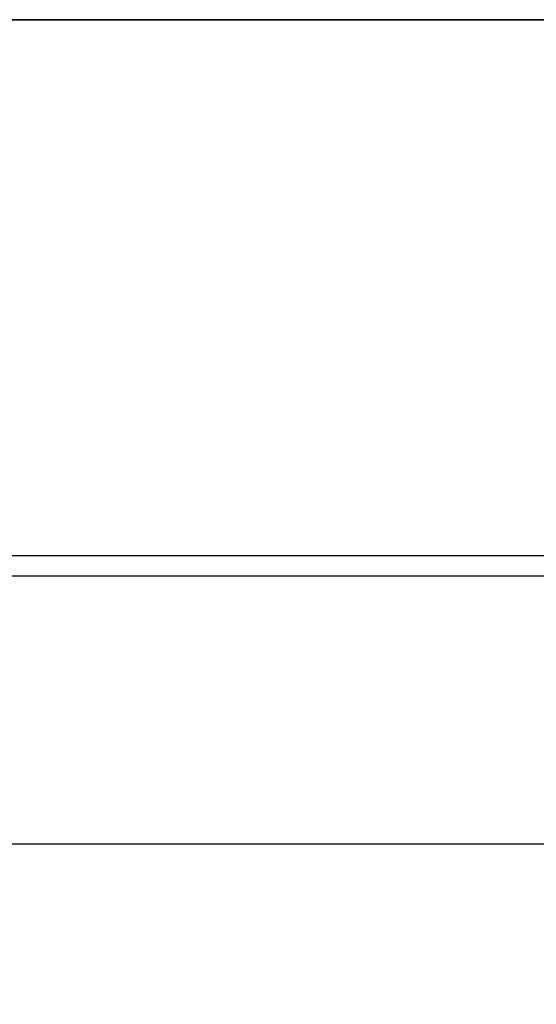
# Model space of a CAD drawing. Header units: millimetres. Extents: x -1030 to 192, y -442 to 180.
# Tile 134 of 256: x -903.44 to -900.85, y 77.09 to 82.02. Entities that reach past the tile are written whole.
import ezdxf

# ---------------------------------------------------------------- set-up
doc = ezdxf.new("R2010")
doc.units = ezdxf.units.MM
doc.header["$MEASUREMENT"] = 0
doc.layers.add('OVIDIO 120x60x72h', color=7, linetype='Continuous')

msp = doc.modelspace()

# ---------------------------------------------------------------- linework, layer by layer
at = {"layer": 'OVIDIO 120x60x72h'}
for points in [[(-879.4381, 82.0189), (-914.4382, 82.0189)], [(-914.4382, 82.0189), (-879.4381, 82.0189)], [(-900.2279, 79.3356), (-914.4382, 79.3356)], [(-928.0101, 79.236), (-419.1111, 79.236)], [(-928.0101, 77.8944), (-419.1111, 77.8944)]]:
    msp.add_lwpolyline(points, dxfattribs=at)
at = {"layer": 'OVIDIO 120x60x72h', "extrusion": (0, 0.894427, 0.447214)}
msp.add_lwpolyline([(914.4382, 617.2327), (914.4351, 617.4972), (914.4255, 617.7627), (914.4094, 618.0289), (914.3868, 618.2956), (914.3576, 618.5627), (914.3217, 618.8298), (914.2792, 619.0966), (914.23, 619.3631), (914.1741, 619.6288), (914.1116, 619.8936), (914.0424, 620.1572), (913.9666, 620.4193), (913.8842, 620.6798), (913.7953, 620.9383), (913.7, 621.1946), (913.5983, 621.4485), (913.4904, 621.6998), (913.3763, 621.9482), (913.2562, 622.1934), (913.1301, 622.4353), (912.9983, 622.6737), (912.8609, 622.9084), (912.7181, 623.1391), (912.5699, 623.3657), (912.4166, 623.588), (912.2584, 623.8058), (912.0954, 624.019), (911.9279, 624.2274), (911.756, 624.4309), (911.58, 624.6294), (911.4001, 624.8228), (911.2164, 625.0109), (911.0283, 625.1946), (910.835, 625.3745), (910.6365, 625.5505), (910.4329, 625.7224), (910.2245, 625.8899), (910.0113, 626.0529), (909.7935, 626.2111), (909.5712, 626.3644), (909.3446, 626.5125), (909.1139, 626.6554), (908.8793, 626.7928), (908.6409, 626.9246), (908.399, 627.0506), (908.1537, 627.1707), (907.9053, 627.2848), (907.6541, 627.3928), (907.4002, 627.4944), (907.1438, 627.5898), (906.8853, 627.6787), (906.6249, 627.761), (906.3627, 627.8368), (906.0991, 627.906), (905.8343, 627.9686), (905.5686, 628.0245), (905.3022, 628.0736), (905.0353, 628.1162), (904.7682, 628.152), (904.5012, 628.1812), (904.2344, 628.2039), (903.9682, 628.2199), (903.7027, 628.2295), (903.4382, 628.2327)], dxfattribs=at)

doc.saveas('drawing.dxf')
